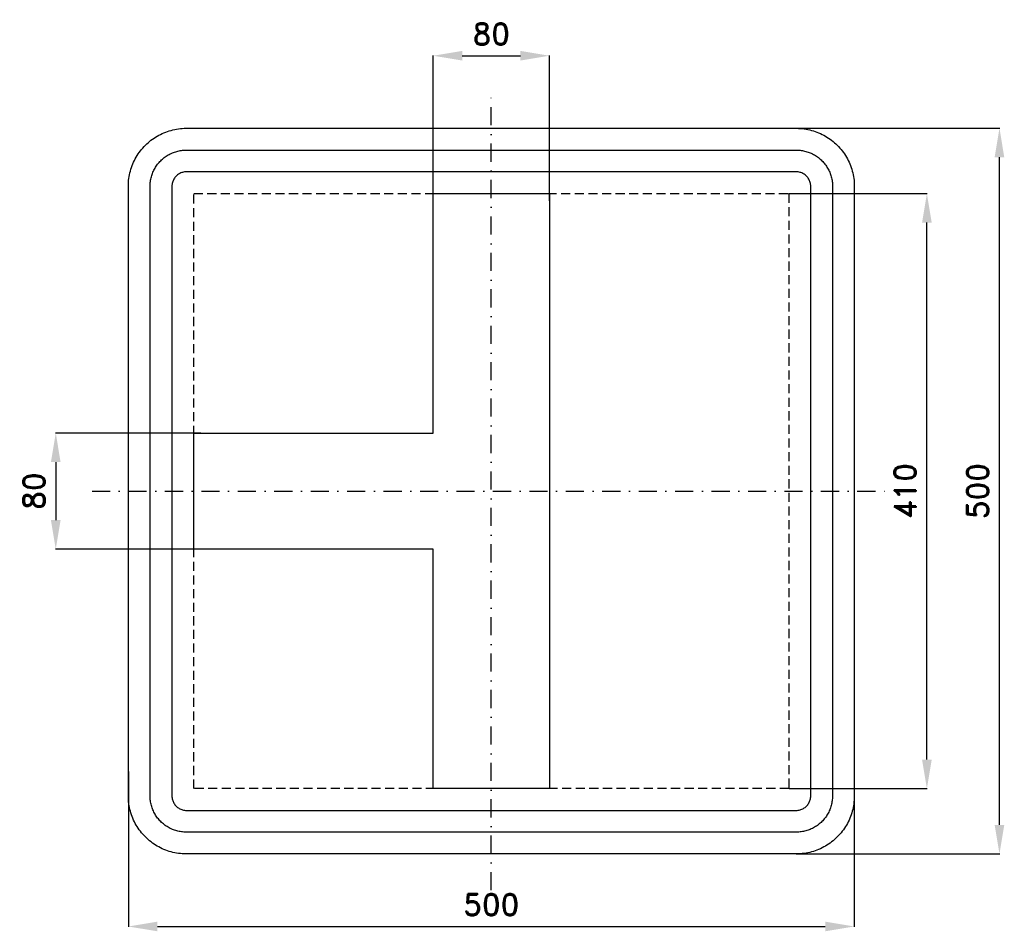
# Model space of a CAD drawing. Header units: millimetres. Extents: x -325 to 353, y -303 to 325.
import ezdxf

# ---------------------------------------------------------------- set-up
doc = ezdxf.new("R2010")
doc.units = ezdxf.units.MM
doc.header["$LTSCALE"] = 5
doc.linetypes.add('ČERCHOVANÁX2', pattern=[2, 1, -0.5, 0, -0.5])
doc.linetypes.add('ČÁRKOVANÁX2', pattern=[1.5, 1, -0.5])
doc.layers.add('Kóty', color=2, linetype='Continuous')
doc.layers.add('Značka', color=7, linetype='Continuous')
doc.styles.get("Standard").update_dxf_attribs({"font": 'romand.shx', "height": 15})
doc.dimstyles.get("Standard").update_dxf_attribs({"dimtxt": 15, "dimasz": 20, "dimexe": 0.18, "dimexo": 0.0625, "dimgap": 7.5, "dimtad": 1, "dimdec": 0, "dimzin": 0, "dimdsep": 46, "dimtxsty": 'Standard', "dimcen": 0.09, "dimadec": 0, "dimazin": 0, "dimtfac": 1, "dimtdec": 0, "dimtofl": 0, "dimtmove": 0, "dimatfit": 3, "dimfxl": 1, "dimtolj": 1, "dimtzin": 0, "dimarcsym": 0})

# ---------------------------------------------------------------- blocks, each defined once
blk = doc.blocks.new('*D0')
at = {"layer": 'Defpoints', "color": 0, "transparency": 16777216}
for p in [(-250, -193.13), (250, -193.13), (250, -300)]:
    blk.add_point(p, dxfattribs=at)
at = {"layer": 'Kóty', "color": 0, "lineweight": -2, "transparency": 16777216}
for p, q in [((-250, -193.19), (-250, -300.18)), ((250, -193.19), (250, -300.18)), ((-230, -300), (230, -300))]:
    blk.add_line(p, q, dxfattribs=at)
at = {"layer": 'Kóty', "color": 0, "transparency": 16777216}
for points in [[(-230, -296.67), (-230, -303.33), (-250, -300)], [(230, -296.67), (230, -303.33), (250, -300)]]:
    blk.add_solid(points, dxfattribs=at)
at = {"layer": 'Kóty', "color": 0, "transparency": 16777216, "insert": (0, -285), "char_height": 15, "attachment_point": 5}
blk.add_mtext('\\A1;500', dxfattribs=at)
blk = doc.blocks.new('*D1')
at = {"layer": 'Defpoints', "color": 0, "transparency": 16777216}
for p in [(40, 300), (-40, 200), (40, 200)]:
    blk.add_point(p, dxfattribs=at)
at = {"layer": 'Kóty', "color": 0, "lineweight": -2, "transparency": 16777216}
for p, q in [((-40, 200.06), (-40, 300.18)), ((-20, 300), (20, 300)), ((40, 200.06), (40, 300.18))]:
    blk.add_line(p, q, dxfattribs=at)
at = {"layer": 'Kóty', "color": 0, "transparency": 16777216}
for points in [[(-20, 303.33), (-20, 296.67), (-40, 300)], [(20, 303.33), (20, 296.67), (40, 300)]]:
    blk.add_solid(points, dxfattribs=at)
at = {"layer": 'Kóty', "color": 0, "transparency": 16777216, "insert": (0, 315), "char_height": 15, "attachment_point": 5}
blk.add_mtext('\\A1;80', dxfattribs=at)
blk = doc.blocks.new('*D2')
at = {"layer": 'Defpoints', "color": 0, "transparency": 16777216}
for p in [(-200, 40), (-300, -40), (-200, -40)]:
    blk.add_point(p, dxfattribs=at)
at = {"layer": 'Kóty', "color": 0, "lineweight": -2, "transparency": 16777216}
for p, q in [((-200.06, 40), (-300.18, 40)), ((-300, 20), (-300, -20)), ((-200.06, -40), (-300.18, -40))]:
    blk.add_line(p, q, dxfattribs=at)
at = {"layer": 'Kóty', "color": 0, "transparency": 16777216}
for points in [[(-303.33, 20), (-296.67, 20), (-300, 40)], [(-303.33, -20), (-296.67, -20), (-300, -40)]]:
    blk.add_solid(points, dxfattribs=at)
at = {"layer": 'Kóty', "color": 0, "transparency": 16777216, "insert": (-315, 0), "char_height": 15, "attachment_point": 5, "rotation": 90}
blk.add_mtext('\\A1;80', dxfattribs=at)
blk = doc.blocks.new('*D3')
at = {"layer": 'Defpoints', "color": 0, "transparency": 16777216}
for p in [(205, 205), (300, 205), (205, -205)]:
    blk.add_point(p, dxfattribs=at)
at = {"layer": 'Kóty', "color": 0, "lineweight": -2, "transparency": 16777216}
for p, q in [((205.06, 205), (300.18, 205)), ((300, -185), (300, 185)), ((205.06, -205), (300.18, -205))]:
    blk.add_line(p, q, dxfattribs=at)
at = {"layer": 'Kóty', "color": 0, "transparency": 16777216}
for points in [[(296.67, 185), (303.33, 185), (300, 205)], [(296.67, -185), (303.33, -185), (300, -205)]]:
    blk.add_solid(points, dxfattribs=at)
at = {"layer": 'Kóty', "color": 0, "transparency": 16777216, "insert": (285, 0), "char_height": 15, "attachment_point": 5, "rotation": 90}
blk.add_mtext('\\A1;410', dxfattribs=at)
blk = doc.blocks.new('*D4')
at = {"layer": 'Defpoints', "color": 0, "transparency": 16777216}
for p in [(200.02, 250), (350, 250), (210, -250)]:
    blk.add_point(p, dxfattribs=at)
at = {"layer": 'Kóty', "color": 0, "lineweight": -2, "transparency": 16777216}
for p, q in [((200.08, 250), (350.18, 250)), ((350, -230), (350, 230)), ((210.06, -250), (350.18, -250))]:
    blk.add_line(p, q, dxfattribs=at)
at = {"layer": 'Kóty', "color": 0, "transparency": 16777216}
for points in [[(346.67, 230), (353.33, 230), (350, 250)], [(346.67, -230), (353.33, -230), (350, -250)]]:
    blk.add_solid(points, dxfattribs=at)
at = {"layer": 'Kóty', "color": 0, "transparency": 16777216, "insert": (335, 0), "char_height": 15, "attachment_point": 5, "rotation": 90}
blk.add_mtext('\\A1;500', dxfattribs=at)

msp = doc.modelspace()

# ---------------------------------------------------------------- linework, layer by layer
at = {"layer": 'Značka', "color": 6, "linetype": 'ČERCHOVANÁX2', "ltscale": 2.5}
for points in [[(0, -275), (0, 275)], [(-275, 0), (275, 0)]]:
    msp.add_lwpolyline(points, dxfattribs=at)
at = {"layer": 'Značka', "color": 5}
for points in [[(-210, -250), (-210.157, -250), (-210.314, -249.999, -0.0321792), (-215.479, -249.637, -0.0354421), (-220.555, -248.582, -0.036268), (-225.464, -246.923, -0.0344214), (-230.091, -244.589, -0.0337216), (-234.4018, -241.714, -0.0340857), (-238.2843, -238.284, -0.0342112), (-241.7173, -234.403, -0.0342298), (-244.5886, -230.091, -0.0340429), (-246.9061, -225.461, -0.0334123), (-248.5824, -220.555, -0.0341277), (-249.6543, -215.477, -0.0367441), (-249.9988, -210.314), (-249.9996, -210.157), (-250.0001, -210), (-250.0001, 210), (-249.9996, 210.157), (-249.9988, 210.314, -0.0321789), (-249.637, 215.479, -0.0354442), (-248.5824, 220.555, -0.0362607), (-246.9228, 225.464, -0.0344197), (-244.5886, 230.091, -0.0337239), (-241.714, 234.402, -0.0340855), (-238.2843, 238.284, -0.0342037), (-234.4026, 241.717, -0.0342324), (-230.091, 244.589, -0.0340475), (-225.461, 246.906, -0.0334164), (-220.555, 248.582, -0.0341289), (-215.477, 249.654, -0.0367528), (-210.314, 249.999), (-210.157, 250), (-210, 250), (210, 250), (210.157, 250), (210.314, 249.999, -0.0321907), (215.479, 249.637, -0.03544), (220.555, 248.582, -0.0362704), (225.464, 246.923, -0.0344355), (230.091, 244.589, -0.0337251), (234.402, 241.714, -0.0340812), (238.284, 238.284, -0.0341978), (241.717, 234.403, -0.0342291), (244.589, 230.091, -0.0340343), (246.906, 225.461, -0.0334025), (248.582, 220.555, -0.0341305), (249.654, 215.477, -0.0367399), (249.999, 210.314), (250, 210.157), (250, 210), (250, -210), (250, -210.157), (249.999, -210.314, -0.0321792), (249.637, -215.479, -0.0354421), (248.582, -220.555, -0.0362602), (246.923, -225.464, -0.0344239), (244.589, -230.091, -0.033722), (241.714, -234.402, -0.0340968), (238.284, -238.284, -0.0342179), (234.403, -241.717, -0.0342384), (230.091, -244.589, -0.0340529), (225.46, -246.906, -0.0334149), (220.555, -248.582, -0.0341263), (215.477, -249.654, -0.0367459), (210.314, -249.999), (210.157, -250), (210, -250), (-210, -250)], [(-210, -235), (-210.098, -235), (-210.196, -234.999, -0.0321816), (-213.425, -234.773, -0.0354412), (-216.597, -234.114, -0.0362666), (-219.665, -233.077, -0.0344236), (-222.557, -231.618, -0.033722), (-225.251, -229.821, -0.0340848), (-227.678, -227.678, -0.0342109), (-229.823, -225.252, -0.034229), (-231.6179, -222.557, -0.0340449), (-233.0663, -219.663, -0.0334114), (-234.114, -216.597, -0.0341257), (-234.7839, -213.423, -0.0367454), (-234.9993, -210.196), (-234.9998, -210.098), (-235.0001, -210), (-235.0001, 210), (-234.9998, 210.098), (-234.9993, 210.196, -0.0321814), (-234.7732, 213.424, -0.0354436), (-234.114, 216.597, -0.0362629), (-233.0768, 219.665, -0.0344292), (-231.6179, 222.557, -0.0337131), (-229.821, 225.251, -0.0340835), (-227.678, 227.678, -0.0342145), (-225.252, 229.823, -0.0342271), (-222.557, 231.618, -0.0340608), (-219.663, 233.066, -0.0334078), (-216.597, 234.114, -0.0341377), (-213.423, 234.784, -0.036755), (-210.196, 234.999), (-210.098, 235), (-210, 235), (210, 235), (210.098, 235), (210.196, 234.999, -0.0321788), (213.424, 234.773, -0.0354289), (216.597, 234.114, -0.0362786), (219.665, 233.077, -0.0344075), (222.557, 231.618, -0.0337259), (225.251, 229.821, -0.0340936), (227.678, 227.678, -0.034195), (229.823, 225.252, -0.0342346), (231.618, 222.557, -0.0340429), (233.066, 219.663, -0.0334189), (234.114, 216.597, -0.0341176), (234.784, 213.423, -0.0367368), (234.999, 210.196), (235, 210.098), (235, 210), (235, -210), (235, -210.098), (234.999, -210.196, -0.032179), (234.773, -213.424, -0.0354685), (234.114, -216.597, -0.036283), (233.077, -219.665, -0.0344395), (231.618, -222.557, -0.0337417), (229.821, -225.251, -0.0340764), (227.678, -227.678, -0.0342138), (225.252, -229.823, -0.0342266), (222.557, -231.618, -0.0340362), (219.663, -233.066, -0.0334175), (216.597, -234.114, -0.0341223), (213.423, -234.784, -0.0367433), (210.196, -234.999), (210.098, -235), (210, -235), (-210, -235)], [(-210, -220), (210, -220), (210.039, -220), (210.079, -220, 0.03219), (211.37, -219.909, 0.0354467), (212.639, -219.646, 0.0362553), (213.866, -219.231, 0.0344355), (215.023, -218.647, 0.0336927), (216.1, -217.929, 0.0340968), (217.071, -217.071, 0.0341796), (217.929, -216.101, 0.0342395), (218.647, -215.023, 0.0340657), (219.227, -213.865, 0.0333765), (219.646, -212.639, 0.0341767), (219.914, -211.369, 0.0367178), (220, -210.079), (220, -210.039), (220, -210), (220, 210), (220, 210.039), (220, 210.079, 0.0321782), (219.909, 211.37, 0.0353927), (219.646, 212.639, 0.0362965), (219.231, 213.866, 0.0344442), (218.647, 215.023, 0.0337419), (217.928, 216.1, 0.0340344), (217.071, 217.071, 0.0341854), (216.101, 217.929, 0.0341795), (215.023, 218.647, 0.0340552), (213.865, 219.227, 0.0333953), (212.639, 219.646, 0.0341316), (211.369, 219.914, 0.0367638), (210.078, 220), (210.039, 220), (210, 220), (-210, 220), (-210.039, 220), (-210.079, 220), (-211.37, 219.909), (-212.639, 219.646, 0.036239), (-213.866, 219.231, 0.0343799), (-215.023, 218.647, 0.0336928), (-216.1, 217.929, 0.0340771), (-217.071, 217.071, 0.0342018), (-217.929, 216.101, 0.0342316), (-218.647, 215.023, 0.0340541), (-219.227, 213.865, 0.0334198), (-219.646, 212.639, 0.0341236), (-219.914, 211.369, 0.0367461), (-220, 210.079), (-220, 210.039), (-220, 210), (-220, -210), (-220, -210.039), (-220, -210.079, 0.0321848), (-219.909, -211.37, 0.0354428), (-219.646, -212.639, 0.0362682), (-219.231, -213.866, 0.034425), (-218.647, -215.023, 0.0337251), (-217.929, -216.1, 0.0340812), (-217.071, -217.071, 0.0342016), (-216.101, -217.929, 0.0342325), (-215.023, -218.647, 0.0340474), (-213.865, -219.227, 0.0334156), (-212.639, -219.646, 0.0341291), (-211.369, -219.914, 0.0367532), (-210.079, -220), (-210.039, -220), (-210, -220)]]:
    msp.add_lwpolyline(points, format="xyb", dxfattribs=at)
at = {"layer": 'Značka', "color": 6, "linetype": 'ČÁRKOVANÁX2', "ltscale": 1.25}
msp.add_lwpolyline([(-205, -205), (-205, 205), (205, 205), (205, -205), (-205, -205)], dxfattribs=at)
at = {"layer": 'Značka', "color": 5}
msp.add_lwpolyline([(-40, -40), (-205, -40), (-205, 40), (-40, 40), (-40, 205), (40, 205), (40, -205), (-40, -205), (-40, -40)], dxfattribs=at)

# ---------------------------------------------------------------- dimensions: what is measured, and where the dimension line sits
at = {"layer": 'Kóty'}
for base, p1, p2, picture, middle in [((40, 300), (-40, 200), (40, 200), '*D1', (0, 315)), ((250, -300), (-250.0001, -193.126), (250, -193.126), '*D0', (-0.0001, -285))]:
    dim = msp.add_linear_dim(base=base, p1=p1, p2=p2, dimstyle='Standard', dxfattribs=at)
    dim.commit()
    dim.dimension.update_dxf_attribs({"geometry": picture, "text_midpoint": middle})
for base, p1, p2, picture, middle in [((350, 250), (210, -250), (200.0209, 250), '*D4', (335, 0)), ((300, 205), (205, -205), (205, 205), '*D3', (285, 0)), ((-300.0001, -40), (-200, 40), (-200, -40), '*D2', (-315.0001, 0))]:
    dim = msp.add_linear_dim(base=base, p1=p1, p2=p2, angle=90, dimstyle='Standard', dxfattribs=at)
    dim.commit()
    dim.dimension.update_dxf_attribs({"geometry": picture, "text_midpoint": middle})

doc.saveas('drawing.dxf')
